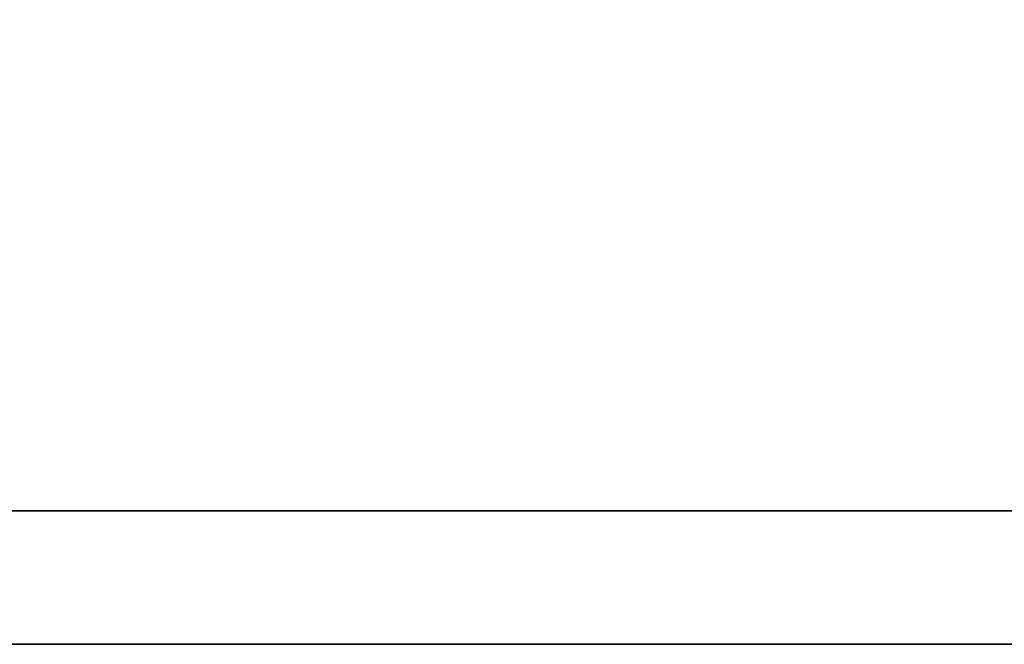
# Model space of a CAD drawing. Header units: millimetres. Extents: x 298 to 537, y -79 to -4.
# Tile 25 of 51: x 470.288 to 470.836, y -56.47 to -56.122. Entities that reach past the tile are written whole.
import ezdxf

# ---------------------------------------------------------------- set-up
doc = ezdxf.new("R2010")
doc.units = ezdxf.units.MM
doc.header["$LTSCALE"] = 0.1
doc.layers.add('DIM', color=4, linetype='CONTINUOUS')
doc.layers.add('layer 1', color=7, linetype='CONTINUOUS')

# ---------------------------------------------------------------- blocks, each defined once
blk = doc.blocks.new('TBI MOTION logo(完整正式版)')
at = {"layer": 'layer 1', "color": 22, "lineweight": 35}
blk.add_open_spline([(75.90875, -9.47875), (75.90875, -9.47875), (75.90875, -12.28625), (75.90875, -12.28625), (75.90875, -12.28625), (75.90875, -12.28625), (75.90875, -12.47875), (75.90875, -12.47875), (75.90875, -12.47875), (75.90875, -12.47875), (75.71625, -12.47875), (75.71625, -12.47875), (75.71625, -12.47875), (75.71625, -12.47875), (-88.32875, -12.47875), (-88.32875, -12.47875), (-88.32875, -12.47875), (-88.32875, -12.47875), (-88.32875, -13.29375), (-88.32875, -13.29375), (-88.32875, -13.29375), (-88.32875, -13.29375), (82.89125, -13.29375), (82.89125, -13.29375), (82.89125, -13.29375), (82.89125, -13.29375), (75.90875, -9.47875), (75.90875, -9.47875)], degree=3, knots=[0, 0, 0, 0, 0.1428571, 0.1428571, 0.1428571, 0.1428572, 0.2857143, 0.2857143, 0.2857143, 0.2857143, 0.4285714, 0.4285714, 0.4285714, 0.4285714, 0.5714286, 0.5714286, 0.5714286, 0.5714286, 0.7142857, 0.7142857, 0.7142857, 0.7142857, 0.8571429, 0.8571429, 0.8571429, 0.8571429, 1, 1, 1, 1], dxfattribs=at)

msp = doc.modelspace()

# ---------------------------------------------------------------- block references
at = {"layer": 'DIM', "color": 0, "xscale": 0.0912171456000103, "yscale": 0.0912171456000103, "zscale": 0.0912171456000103}
msp.add_blockref('TBI MOTION logo(完整正式版)', (476.69947, -55.25737), dxfattribs=at)

doc.saveas('drawing.dxf')
